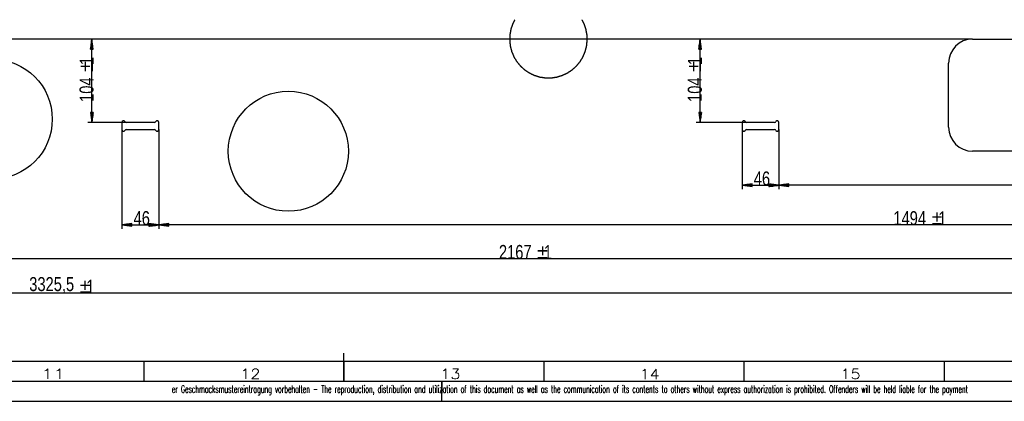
# Model space of a CAD drawing. Header units: millimetres. Extents: x -6 to 1189, y -6 to 841.
# Tile 10 of 38: x 513 to 760, y 0 to 95. Entities that reach past the tile are written whole.
import ezdxf

# ---------------------------------------------------------------- set-up
doc = ezdxf.new("R2010")
doc.units = ezdxf.units.MM
doc.layers.add('201', color=7, linetype='Continuous')
doc.styles.add('SEACAD_Arial', font='arial.ttf', dxfattribs={"width": 0.664})
doc.styles.add('SEACAD_simplex_shx', font='simplex.shx', dxfattribs={"width": 1.025})

msp = doc.modelspace()

# ---------------------------------------------------------------- linework, layer by layer
at = {"layer": '201', "color": 7, "linetype": 'Continuous'}
for p, q in [((751.63, 90.45), (175.47, 90.45)), ((751.63, 90.45), (409.29, 90.45)), ((751.63, 90.45), (530.52, 90.45)), ((531.52, 90.45), (531.2, 87.95)), ((531.32, 87.95), (531.32, 88.9)), ((531.37, 87.95), (531.37, 89.29)), ((531.42, 87.95), (531.42, 89.67)), ((531.47, 87.95), (531.47, 90.06)), ((531.52, 69.65), (531.52, 90.45)), ((531.85, 87.95), (531.52, 90.45)), ((531.52, 87.95), (531.52, 90.45)), ((531.52, 87.95), (531.52, 90.45)), ((531.58, 87.95), (531.58, 90.06)), ((531.63, 87.95), (531.63, 89.67)), ((531.68, 87.95), (531.68, 89.29)), ((531.73, 87.95), (531.73, 88.9)), ((751.63, 90.45), (682.54, 90.45)), ((683.54, 90.45), (683.21, 87.95)), ((683.34, 87.95), (683.34, 88.9)), ((683.39, 87.95), (683.39, 89.29)), ((683.44, 87.95), (683.44, 89.67)), ((683.49, 87.95), (683.49, 90.06)), ((683.54, 69.65), (683.54, 90.45)), ((683.87, 87.95), (683.54, 90.45)), ((683.54, 87.95), (683.54, 90.45)), ((683.54, 87.95), (683.54, 90.45)), ((683.59, 87.95), (683.59, 90.06)), ((683.64, 87.95), (683.64, 89.67)), ((683.7, 87.95), (683.7, 89.29)), ((683.75, 87.95), (683.75, 88.9)), ((751.63, 90.45), (789.63, 90.45)), ((531.2, 87.95), (531.85, 87.95)), ((531.22, 87.95), (531.22, 88.13)), ((531.22, 87.95), (531.22, 88.13)), ((531.27, 87.95), (531.27, 88.52)), ((531.78, 87.95), (531.78, 88.52)), ((531.83, 87.95), (531.83, 88.13)), ((531.83, 87.95), (531.83, 88.13)), ((683.21, 87.95), (683.87, 87.95)), ((683.24, 87.95), (683.24, 88.13)), ((683.24, 87.95), (683.24, 88.13)), ((683.29, 87.95), (683.29, 88.52)), ((683.8, 87.95), (683.8, 88.52)), ((683.85, 87.95), (683.85, 88.13)), ((683.85, 87.95), (683.85, 88.13)), ((745.63, 68.45), (745.63, 84.45)), ((531.85, 72.15), (531.2, 72.15)), ((531.2, 72.15), (531.52, 69.65)), ((531.22, 72.15), (531.22, 71.96)), ((531.22, 72.15), (531.22, 71.96)), ((531.27, 72.15), (531.27, 71.57)), ((531.32, 72.15), (531.32, 71.19)), ((531.37, 72.15), (531.37, 70.8)), ((531.42, 72.15), (531.42, 70.42)), ((531.47, 72.15), (531.47, 70.03)), ((531.52, 69.65), (531.85, 72.15)), ((531.52, 72.15), (531.52, 69.65)), ((531.52, 72.15), (531.52, 69.65)), ((531.58, 72.15), (531.58, 70.03)), ((531.63, 72.15), (531.63, 70.42)), ((531.68, 72.15), (531.68, 70.8)), ((531.73, 72.15), (531.73, 71.19)), ((531.78, 72.15), (531.78, 71.57)), ((531.83, 72.15), (531.83, 71.96)), ((531.83, 72.15), (531.83, 71.96)), ((683.87, 72.15), (683.21, 72.15)), ((683.21, 72.15), (683.54, 69.65)), ((683.24, 72.15), (683.24, 71.96)), ((683.24, 72.15), (683.24, 71.96)), ((683.29, 72.15), (683.29, 71.57)), ((683.34, 72.15), (683.34, 71.19)), ((683.39, 72.15), (683.39, 70.8)), ((683.44, 72.15), (683.44, 70.42)), ((683.49, 72.15), (683.49, 70.03)), ((683.54, 69.65), (683.87, 72.15)), ((683.54, 72.15), (683.54, 69.65)), ((683.54, 72.15), (683.54, 69.65)), ((683.59, 72.15), (683.59, 70.03)), ((683.64, 72.15), (683.64, 70.42)), ((683.7, 72.15), (683.7, 70.8)), ((683.75, 72.15), (683.75, 71.19)), ((683.8, 72.15), (683.8, 71.57)), ((683.85, 72.15), (683.85, 71.96)), ((683.85, 72.15), (683.85, 71.96)), ((540.12, 69.65), (530.52, 69.65)), ((539.03, 69.65), (539.03, 67.85)), ((547.14, 69.65), (540.12, 69.65)), ((548.23, 67.85), (548.23, 69.65)), ((695.12, 69.65), (682.54, 69.65)), ((694.03, 69.65), (694.03, 67.85)), ((702.14, 69.65), (695.12, 69.65)), ((703.23, 67.85), (703.23, 69.65)), ((539.03, 67.85), (539.03, 43.04)), ((540.12, 67.85), (547.14, 67.85)), ((548.23, 67.85), (548.23, 43.04)), ((548.23, 67.85), (548.23, 43.04)), ((694.03, 67.85), (694.03, 52.95)), ((695.12, 67.85), (702.14, 67.85)), ((703.23, 67.85), (703.23, 52.95)), ((703.23, 67.85), (703.23, 52.95)), ((789.63, 62.45), (751.63, 62.45)), ((696.53, 54.28), (694.03, 53.95)), ((696.53, 54.16), (695.57, 54.16)), ((696.53, 54.21), (695.96, 54.21)), ((696.53, 54.26), (696.34, 54.26)), ((696.53, 54.26), (696.34, 54.26)), ((696.53, 53.63), (696.53, 54.28)), ((703.23, 53.95), (700.73, 54.28)), ((700.73, 54.28), (700.73, 53.63)), ((700.73, 54.26), (700.91, 54.26)), ((700.73, 54.26), (700.91, 54.26)), ((700.73, 54.21), (701.3, 54.21)), ((700.73, 54.16), (701.69, 54.16)), ((705.73, 54.28), (703.23, 53.95)), ((705.73, 54.16), (704.77, 54.16)), ((705.73, 54.21), (705.16, 54.21)), ((705.73, 54.26), (705.54, 54.26)), ((705.73, 54.26), (705.54, 54.26)), ((705.73, 53.63), (705.73, 54.28)), ((694.03, 53.95), (703.23, 53.95)), ((694.03, 53.95), (696.53, 53.63)), ((696.53, 53.95), (694.03, 53.95)), ((696.53, 53.95), (694.03, 53.95)), ((696.53, 54.01), (694.41, 54.01)), ((696.53, 53.9), (694.41, 53.9)), ((696.53, 54.06), (694.8, 54.06)), ((696.53, 53.85), (694.8, 53.85)), ((696.53, 54.11), (695.19, 54.11)), ((696.53, 53.8), (695.19, 53.8)), ((696.53, 53.75), (695.57, 53.75)), ((696.53, 53.7), (695.96, 53.7)), ((696.53, 53.65), (696.34, 53.65)), ((696.53, 53.65), (696.34, 53.65)), ((700.73, 54.11), (702.07, 54.11)), ((700.73, 54.06), (702.46, 54.06)), ((700.73, 54.01), (702.84, 54.01)), ((700.73, 53.63), (703.23, 53.95)), ((700.73, 53.95), (703.23, 53.95)), ((700.73, 53.95), (703.23, 53.95)), ((700.73, 53.9), (702.84, 53.9)), ((700.73, 53.85), (702.46, 53.85)), ((700.73, 53.8), (702.07, 53.8)), ((700.73, 53.75), (701.69, 53.75)), ((700.73, 53.7), (701.3, 53.7)), ((700.73, 53.65), (700.91, 53.65)), ((700.73, 53.65), (700.91, 53.65)), ((847.03, 53.95), (703.23, 53.95)), ((703.23, 53.95), (705.73, 53.63)), ((705.73, 53.95), (703.23, 53.95)), ((705.73, 53.95), (703.23, 53.95)), ((705.73, 54.01), (703.61, 54.01)), ((705.73, 53.9), (703.61, 53.9)), ((705.73, 54.06), (704, 54.06)), ((705.73, 53.85), (704, 53.85)), ((705.73, 54.11), (704.39, 54.11)), ((705.73, 53.8), (704.39, 53.8)), ((705.73, 53.75), (704.77, 53.75)), ((705.73, 53.7), (705.16, 53.7)), ((705.73, 53.65), (705.54, 53.65)), ((705.73, 53.65), (705.54, 53.65)), ((541.53, 44.37), (539.03, 44.04)), ((541.53, 44.3), (540.96, 44.3)), ((541.53, 44.35), (541.34, 44.35)), ((541.53, 44.35), (541.34, 44.35)), ((541.53, 43.72), (541.53, 44.37)), ((548.23, 44.04), (545.73, 44.37)), ((545.73, 44.37), (545.73, 43.72)), ((545.73, 44.35), (545.91, 44.35)), ((545.73, 44.35), (545.91, 44.35)), ((545.73, 44.3), (546.3, 44.3)), ((550.73, 44.37), (548.23, 44.04)), ((550.73, 44.3), (550.16, 44.3)), ((550.73, 44.35), (550.54, 44.35)), ((550.73, 44.35), (550.54, 44.35)), ((550.73, 43.72), (550.73, 44.37)), ((539.03, 44.04), (548.23, 44.04)), ((539.03, 44.04), (541.53, 43.72)), ((541.53, 44.04), (539.03, 44.04)), ((541.53, 44.04), (539.03, 44.04)), ((541.53, 44.1), (539.41, 44.1)), ((541.53, 43.99), (539.41, 43.99)), ((541.53, 44.15), (539.8, 44.15)), ((541.53, 43.94), (539.8, 43.94)), ((541.53, 44.2), (540.19, 44.2)), ((541.53, 43.89), (540.19, 43.89)), ((541.53, 44.25), (540.57, 44.25)), ((541.53, 43.84), (540.57, 43.84)), ((541.53, 43.79), (540.96, 43.79)), ((541.53, 43.74), (541.34, 43.74)), ((541.53, 43.74), (541.34, 43.74)), ((545.73, 44.25), (546.69, 44.25)), ((545.73, 44.2), (547.07, 44.2)), ((545.73, 44.15), (547.46, 44.15)), ((545.73, 44.1), (547.84, 44.1)), ((545.73, 43.72), (548.23, 44.04)), ((545.73, 44.04), (548.23, 44.04)), ((545.73, 44.04), (548.23, 44.04)), ((545.73, 43.99), (547.84, 43.99)), ((545.73, 43.94), (547.46, 43.94)), ((545.73, 43.89), (547.07, 43.89)), ((545.73, 43.84), (546.69, 43.84)), ((545.73, 43.79), (546.3, 43.79)), ((545.73, 43.74), (545.91, 43.74)), ((545.73, 43.74), (545.91, 43.74)), ((847.03, 44.04), (548.23, 44.04)), ((548.23, 44.04), (550.73, 43.72)), ((550.73, 44.04), (548.23, 44.04)), ((550.73, 44.04), (548.23, 44.04)), ((550.73, 44.1), (548.61, 44.1)), ((550.73, 43.99), (548.61, 43.99)), ((550.73, 44.15), (549, 44.15)), ((550.73, 43.94), (549, 43.94)), ((550.73, 44.2), (549.39, 44.2)), ((550.73, 43.89), (549.39, 43.89)), ((550.73, 44.25), (549.77, 44.25)), ((550.73, 43.84), (549.77, 43.84)), ((550.73, 43.79), (550.16, 43.79)), ((550.73, 43.74), (550.54, 43.74)), ((550.73, 43.74), (550.54, 43.74)), ((856.23, 35.6), (422.83, 35.6)), ((856.23, 26.98), (191.13, 26.98)), ((10, 10), (1179, 10)), ((544.5, 10), (544.5, 5)), ((594.5, 5), (594.5, 12)), ((594.5, 10), (594.5, 5)), ((644.5, 10), (644.5, 5)), ((694.5, 10), (694.5, 5)), ((744.5, 10), (744.5, 5)), ((5, 5), (1184, 5)), ((619, 5), (619, 2)), ((619, 0), (619, 4.75)), ((0, 0), (1189, 0))]:
    msp.add_line(p, q, dxfattribs=at)
for centre in [(506.63, 70.45), (580.63, 62.45)]:
    msp.add_circle(centre, 15, dxfattribs=at)
for centre, radius, start, end in [((751.63, 84.45), 6, 90, 180), ((539.43, 69.65), 0.4, 30, 180), ((540.12, 70.05), 0.4, 210, 270), ((547.14, 70.05), 0.4, 270, 330), ((547.83, 69.65), 0.4, 0, 150), ((694.43, 69.65), 0.4, 30, 180), ((695.12, 70.05), 0.4, 210, 270), ((702.14, 70.05), 0.4, 270, 330), ((702.83, 69.65), 0.4, 0, 150), ((539.43, 67.85), 0.4, 180, 330), ((540.12, 67.45), 0.4, 90, 150), ((547.14, 67.45), 0.4, 30, 90), ((547.83, 67.85), 0.4, 210, 360), ((694.43, 67.85), 0.4, 180, 330), ((695.12, 67.45), 0.4, 90, 150), ((702.14, 67.45), 0.4, 30, 90), ((702.83, 67.85), 0.4, 210, 360), ((751.63, 68.45), 6, 180, 270)]:
    msp.add_arc(centre, radius, start, end, dxfattribs=at)
msp.add_open_spline([(637.24, 95.29), (636.7, 94.24), (636.24, 92.9), (635.99, 91.51), (635.94, 90.09), (636.09, 88.68), (636.45, 87.31), (637, 86.01), (637.74, 84.8), (638.65, 83.71), (639.7, 82.77), (640.88, 81.99), (642.16, 81.39), (643.52, 80.98), (644.92, 80.77), (646.34, 80.77), (647.74, 80.98), (649.09, 81.39), (650.38, 81.99), (651.56, 82.77), (652.61, 83.71), (653.52, 84.8), (654.26, 86.01), (654.81, 87.31), (655.17, 88.68), (655.32, 90.09), (655.27, 91.51), (655.01, 92.9), (654.56, 94.24), (654.02, 95.29)], degree=1, knots=[0, 0, 0.029067, 0.063951, 0.098835, 0.133719, 0.168603, 0.203487, 0.238371, 0.273254, 0.308139, 0.343022, 0.377906, 0.412791, 0.447674, 0.482559, 0.517442, 0.552326, 0.58721, 0.622094, 0.656978, 0.691862, 0.726746, 0.76163, 0.796514, 0.831398, 0.866282, 0.901166, 0.93605, 0.970934, 1, 1], dxfattribs=at)

# ---------------------------------------------------------------- texts
at = {"layer": '201', "char_height": 3.5085, "width": 2.6695, "attachment_point": 7, "rotation": 90}
for insert in [(531.77, 82.28), (683.79, 82.28)]:
    msp.add_mtext('{\\fArial|b0||i0||c0|p34;\\C7;\\H3.508495;\\W1.;±}', dxfattribs=dict(at, insert=insert))
at = {"layer": '201', "char_height": 3.5, "attachment_point": 7, "rotation": 90, "style": 'SEACAD_Arial'}
for s, insert, width in [('{\\fArial|b0||i0||c0|p34;\\C7;\\H3.5;\\W0.75;1}', (531.99, 83.95), 1.9783), ('{\\fArial|b0||i0||c0|p34;\\C7;\\H3.5;\\W0.75;1}', (684, 83.95), 1.9783), ('{\\fArial|b0||i0||c0|p34;\\C7;\\H3.5;\\W0.75;104}', (531.99, 74.76), 5.9348), ('{\\fArial|b0||i0||c0|p34;\\C7;\\H3.5;\\W0.75;104}', (684, 74.76), 5.9348)]:
    msp.add_mtext(s, dxfattribs=dict(at, insert=insert, width=width))
at = {"layer": '201', "attachment_point": 7}
for s, insert, char_height, width, style in [('{\\fArial|b0||i0||c0|p34;\\C7;\\H3.5;\\W0.75;46}', (696.95, 53.84), 3.5, 3.9565, 'SEACAD_Arial'), ('{\\fArial|b0||i0||c0|p34;\\C7;\\H3.5;\\W0.75;46}', (541.95, 43.93), 3.5, 3.9565, 'SEACAD_Arial'), ('{\\fArial|b0||i0||c0|p34;\\C7;\\H3.5;\\W0.75;1494}', (731.84, 43.93), 3.5, 7.9131, 'SEACAD_Arial'), ('{\\fArial|b0||i0||c0|p34;\\C7;\\H3.5;\\W0.75;1}', (743.07, 43.93), 3.5, 1.9783, 'SEACAD_Arial'), ('{\\fArial|b0||i0||c0|p34;\\C7;\\H3.5;\\W0.75;2167}', (633.26, 35.49), 3.5, 7.9131, 'SEACAD_Arial'), ('{\\fArial|b0||i0||c0|p34;\\C7;\\H3.5;\\W0.75;1}', (644.48, 35.49), 3.5, 1.9783, 'SEACAD_Arial'), ('{\\fArial|b0||i0||c0|p34;\\C7;\\H3.5;\\W0.75;3325,5}', (515.88, 26.86), 3.5, 10.8804, 'SEACAD_Arial'), ('{\\fArial|b0||i0||c0|p34;\\C7;\\H3.5;\\W0.75;1}', (530.16, 26.86), 3.5, 1.9783, 'SEACAD_Arial'), ('{\\fsimplex|b0||i0||c0|p34;\\C7;\\H2.5;\\W1.407;11}', (518.87, 5.57), 2.5, 6.9676, 'SEACAD_simplex_shx'), ('{\\fsimplex|b0||i0||c0|p34;\\C7;\\H2.5;\\W1.179;12}', (568.6, 5.57), 2.5, 6.7361, 'SEACAD_simplex_shx'), ('{\\fsimplex|b0||i0||c0|p34;\\C7;\\H2.5;\\W1.179;13}', (618.6, 5.57), 2.5, 6.7361, 'SEACAD_simplex_shx'), ('{\\fsimplex|b0||i0||c0|p34;\\C7;\\H2.5;\\W1.148;14}', (668.46, 5.56), 2.5, 6.7689, 'SEACAD_simplex_shx'), ('{\\fsimplex|b0||i0||c0|p34;\\C7;\\H2.5;\\W1.179;15}', (718.6, 5.57), 2.5, 6.7361, 'SEACAD_simplex_shx'), ('{\\fsimplex|b0||i0||c0|p34;\\C7;\\H1.8;\\W0.5148;er Geschmacksmustereintragung vorbehalten - The reproduction, distribution and utilization of this document as well as the communication of its contents to others without express authorization is prohibited. Offenders will be held liable for the payment}', (551.51, 1.55), 1.8, 198.7811, 'SEACAD_simplex_shx')]:
    msp.add_mtext(s, dxfattribs=dict(at, insert=insert, char_height=char_height, width=width, style=style))
at = {"layer": '201', "char_height": 3.5085, "width": 2.6695, "attachment_point": 7}
for insert in [(741.4, 44.14), (642.81, 35.7), (528.49, 27.07)]:
    msp.add_mtext('{\\fArial|b0||i0||c0|p34;\\C7;\\H3.508495;\\W1.;±}', dxfattribs=dict(at, insert=insert))

doc.saveas('drawing.dxf')
